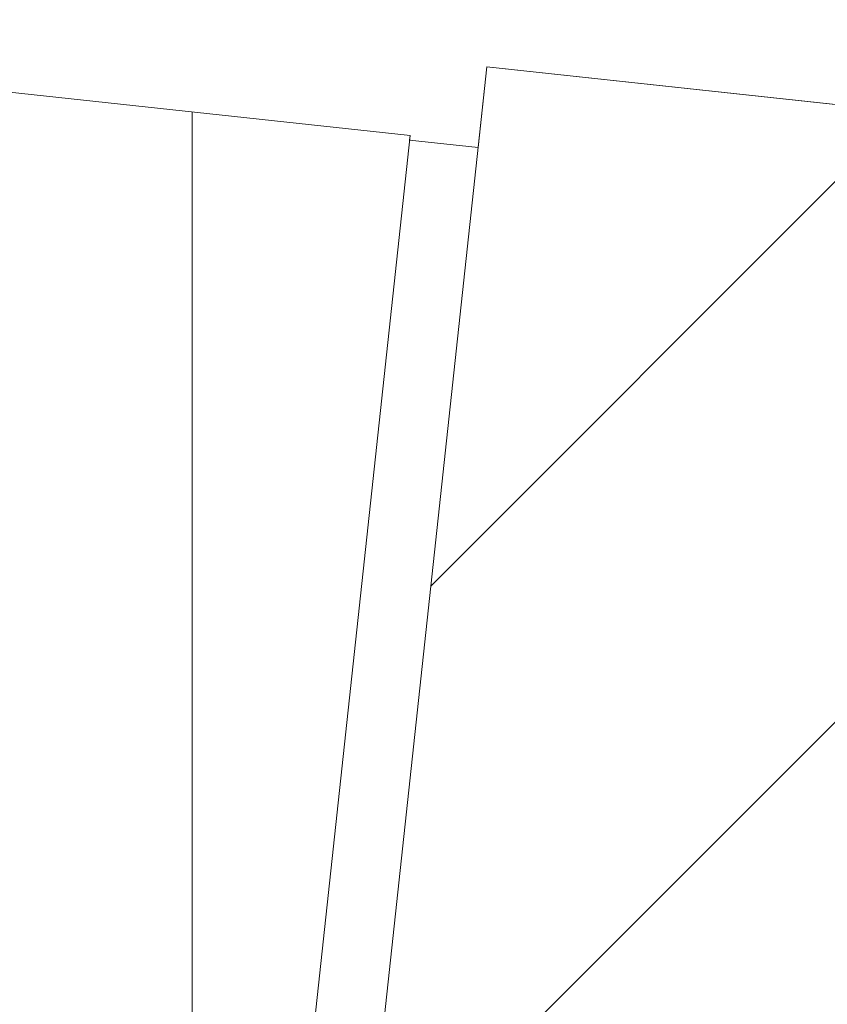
# Model space of a CAD drawing. Header units: metres. Extents: x 167411 to 168816, y 461777 to 462985.
# Tile 176 of 256: x 167561.37 to 167566.66, y 462743.05 to 462749.5. Entities that reach past the tile are written whole.
import ezdxf

# ---------------------------------------------------------------- set-up
doc = ezdxf.new("R2010")
doc.units = ezdxf.units.M
doc.header["$LTSCALE"] = 0.5
for name, color, linetype, lineweight, true_color in [('Zuid-N-WE-GW-AANVULLEN-bomengranulaat TTE-tegel', 7, 'Continuous', 18, 0xff3f01), ('Zuid-N-WE-GW-AANVULLEN-menggranulaat uitvullen', 7, 'Continuous', 18, 0xff7f01), ('Zuid-N-WE-GW-AANVULLEN-zand uitvullen', 7, 'Continuous', 18, 0x3fff01)]:
    doc.layers.add(name, color=color, linetype=linetype, lineweight=lineweight, true_color=true_color)

msp = doc.modelspace()

# ---------------------------------------------------------------- hatches: boundary and pattern name
at = {"layer": 'Zuid-N-WE-GW-AANVULLEN-bomengranulaat TTE-tegel'}
h = msp.add_hatch(dxfattribs=at)
h.set_pattern_fill('ANSI31', color=256, scale=20)
h.set_pattern_definition([(45, (0, 0), (-1.767766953, 1.767766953), [])])
h.paths.add_polyline_path([(167566.8465, 462727.3027), (167562.1254, 462727.8123), (167564.4312, 462749.1883), (167569.1538, 462748.6785)])
at = {"layer": 'Zuid-N-WE-GW-AANVULLEN-menggranulaat uitvullen', "transparency": 33554687}
h = msp.add_hatch(dxfattribs=at)
h.set_pattern_fill('ANSI31', color=256, scale=20, angle=45)
h.set_pattern_definition([(90, (0, 0), (-2.5, 0), [])])
edge = h.paths.add_edge_path()
edge.add_arc((167509.5083, 462272.9587), 454.0269, 82.957662, 84.715245, ccw=False)
edge.add_arc((167565.6637, 462727.5302), 4, 173.82864, 262.95766, ccw=False)
edge.add_line((167561.6868, 462727.9602), (167561.7303, 462728.3632))
edge.add_line((167561.7303, 462728.3632), (167563.9297, 462748.7395))
edge.add_line((167563.9297, 462748.7395), (167557.9149, 462749.3887))
edge.add_line((167557.9149, 462749.3887), (167555.6721, 462728.6094))
edge.add_arc((167551.6952, 462729.0386), 4, 264.71525, 353.83956, ccw=False)

# ---------------------------------------------------------------- linework, layer by layer
at = {"layer": 'Zuid-N-WE-GW-AANVULLEN-bomengranulaat TTE-tegel', "flags": 128}
msp.add_lwpolyline([(167566.8465, 462727.3027), (167562.1254, 462727.8123), (167564.4312, 462749.1883), (167569.1538, 462748.6785)], close=True, dxfattribs=at)
at = {"layer": 'Zuid-N-WE-GW-AANVULLEN-menggranulaat uitvullen'}
msp.add_lwpolyline([(167551.3267, 462725.0556, -0.007669), (167565.1732, 462723.5603, -0.409768), (167561.6868, 462727.9602), (167561.7303, 462728.3632), (167563.9297, 462748.7395), (167557.9149, 462749.3887), (167555.6721, 462728.6094, -0.409744)], format="xyb", close=True, dxfattribs=at)
at = {"layer": 'Zuid-N-WE-GW-AANVULLEN-zand uitvullen'}
msp.add_lwpolyline([(167569.4023, 462748.6517), (167567.0951, 462727.2759), (167562.1389, 462727.8108), (167562.1543, 462728.0803), (167561.7166, 462728.1275), (167561.6843, 462727.8285, 0.409712), (167565.0662, 462723.5614), (167567.9735, 462723.1932), (167571.2799, 462753.8262), (167560.7385, 462755.6992), (167560.1524, 462750.9651), (167557.9962, 462751.1517), (167557.8039, 462749.3701), (167557.9116, 462749.3585), (167557.9149, 462749.3887), (167563.9297, 462748.7395), (167563.9264, 462748.7092), (167564.3743, 462748.6609), (167564.4312, 462749.1883), (167569.4023, 462748.6517)], format="xyb", close=True, dxfattribs=at)

doc.saveas('drawing.dxf')
